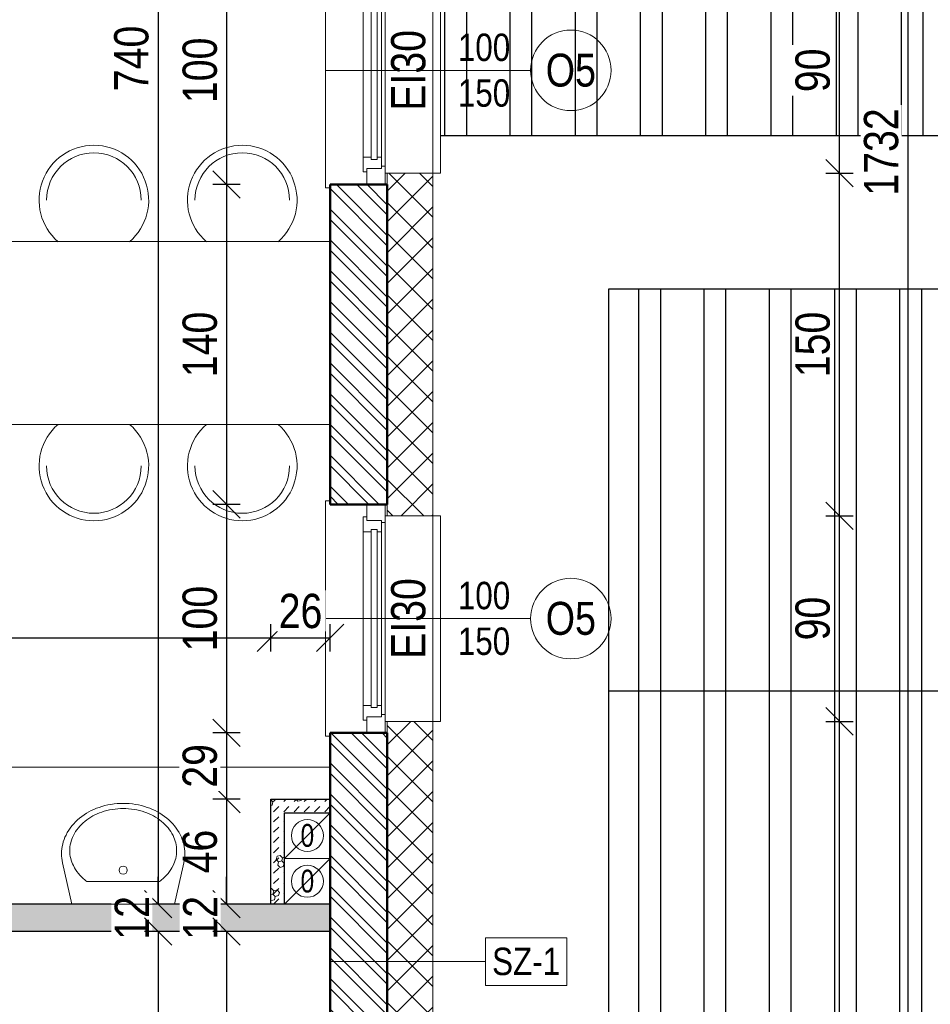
# Model space of a CAD drawing. Header units: millimetres. Extents: x 17147 to 52214, y -18116 to -4632.
# Tile 54 of 186: x 35267 to 35665, y -13070 to -12639. Entities that reach past the tile are written whole.
import ezdxf

# ---------------------------------------------------------------- set-up
doc = ezdxf.new("R2010")
doc.units = ezdxf.units.MM
doc.linetypes.add('ACAD_ISO05W100', pattern=[33, 24, -3, 0, -3, 0, -3])
doc.layers.get('Defpoints').update_dxf_attribs({"color": 6})
for name, color, linetype, lineweight in [('A-ARM', 225, 'Continuous', 0), ('A-ciekie', 161, 'Continuous', 9), ('A-kreskowanie', 253, 'Continuous', 0), ('A-OKN', 154, 'Continuous', 9), ('A-opis', 130, 'Continuous', 9), ('A-wymiar', 177, 'Continuous', 0), ('A_opis_warstw', 220, 'Continuous', 5), ('A_p_poż', 7, 'Continuous', 0), ('A_SCIANA_ISTN', 253, 'Continuous', 25), ('A_SCIANA_PROJ_KONSTRUKCJA', 3, 'Continuous', 50), ('A_SCINAN_PROJ_DZIALOWA', 5, 'Continuous', 30), ('elewacja C', 253, 'Continuous', 0)]:
    doc.layers.add(name, color=color, linetype=linetype, lineweight=lineweight)
for name, color, linetype, lineweight, true_color in [('A-izolacja', 7, 'Continuous', 9, 0x4775ff), ('A-MEB', 7, 'Continuous', 0, 0x849491), ('A-wyposaż_kuchni', 9, 'Continuous', 13, 0x808080)]:
    doc.layers.add(name, color=color, linetype=linetype, lineweight=lineweight, true_color=true_color)
doc.styles.add('BIKWYM', font='BIKROMSW.SHX', dxfattribs={"width": 0.8})
doc.styles.get("Standard").update_dxf_attribs({"font": 'ARIALN.TTF'})
doc.styles.add('wymiary', font='ARIALN.TTF')
doc.dimstyles.new('anka', dxfattribs={"dimtxt": 15, "dimasz": 12, "dimexe": 6, "dimexo": 0.0625, "dimgap": 4, "dimtad": 1, "dimdec": 0, "dimzin": 0, "dimdsep": 46, "dimtxsty": 'wymiary', "dimblk": 'OBLIQUE', "dimcen": 0.09, "dimclrt": 7, "dimadec": 0, "dimazin": 0, "dimtfac": 1, "dimtdec": 0, "dimtix": 1, "dimtofl": 0, "dimtmove": 0, "dimatfit": 3, "dimldrblk": 'OBLIQUE', "dimfxl": 6, "dimfxlon": 1, "dimtfill": 1, "dimtolj": 1, "dimtzin": 0, "dimarcsym": 0})
pattern_1 = [(315, (-56.926, -40.622), (6.735192, 6.735192), []), (315, (-56.926, -45.112), (6.735192, 6.735192), [])]
pattern_2 = [(315, (-55.926, -40.622), (6.735192, 6.735192), []), (45, (-55.926, -40.622), (-6.735192, 6.735192), [])]
pattern_3 = [(15, (-1.139, -4.25), (3.882286, 14.4888864), [1.46647, -13.53353]), (15, (0.657, -2.453), (3.882286, 14.4888864), [1.46647, -13.53353]), (15, (-1.796, -1.796), (3.882286, 14.4888864), [1.46647, -13.53353]), (15, (0, 0), (3.882286, 14.4888864), [1.46647, -13.53353]), (15, (-2.453, 0.657), (3.882286, 14.4888864), [1.46647, -13.53353]), (75, (-2.833, -0.759), (-10.6066007, 10.6066014), [1.46647, -13.53353]), (75, (-2.176, -3.213), (-10.6066007, 10.6066014), [1.46647, -13.53353]), (75, (-0.38, -1.417), (-10.6066007, 10.6066014), [1.46647, -13.53353]), (75, (0.278, -3.87), (-10.6066007, 10.6066014), [1.46647, -13.53353]), (75, (2.074, -2.074), (-10.6066007, 10.6066014), [1.46647, -13.53353]), (315, (-2.176, -3.213), (14.4888866, 3.882285), [1.46647, -13.53353]), (315, (-2.833, -0.759), (14.4888866, 3.882285), [1.46647, -13.53353]), (315, (-0.38, -1.417), (14.4888866, 3.882285), [1.46647, -13.53353]), (315, (1.417, 0.38), (14.4888866, 3.882285), [1.46647, -13.53353]), (315, (-1.037, 1.037), (14.4888866, 3.882285), [1.46647, -13.53353]), (45, (0, 0), (4e-16, 4.49012806), [3.175, -3.175])]

# ---------------------------------------------------------------- blocks, each defined once
blk = doc.blocks.new('*U44')
at = {"layer": 'A-ciekie'}
for p, q in [((18180.78, 17387.75), (18180.78, 17490.75)), ((18180.78, 17490.75), (18182.78, 17490.75)), ((18231.12, 17484.25), (18226.78, 17484.25)), ((18231.12, 17394.25), (18231.12, 17484.25)), ((18226.78, 17394.25), (18231.12, 17394.25)), ((18182.78, 17387.75), (18180.78, 17387.75))]:
    blk.add_line(p, q, dxfattribs=at)
at = {"layer": 'A-izolacja'}
for points in [[(18206.78, 17489.25), (18206.78, 17484.25), (18226.78, 17484.25)], [(18206.78, 17489.25), (18206.78, 17484.25), (18226.78, 17484.25)], [(18206.78, 17489.25), (18206.78, 17484.25), (18226.78, 17484.25)], [(18226.78, 17484.25), (18206.78, 17484.25), (18206.78, 17489.25)], [(18206.78, 17389.25), (18206.78, 17394.25), (18226.78, 17394.25)], [(18226.78, 17394.25), (18206.78, 17394.25), (18206.78, 17389.25)]]:
    blk.add_lwpolyline(points, dxfattribs=at)
at = {"layer": 'A-OKN', "color": 250}
for p, q in [((18198.78, 17482.75), (18198.78, 17489.25)), ((18198.78, 17489.25), (18206.78, 17489.25)), ((18206.78, 17489.25), (18206.78, 17481.25)), ((18197.28, 17477.25), (18197.28, 17483.75)), ((18197.28, 17483.75), (18198.78, 17483.75)), ((18198.78, 17483.75), (18198.78, 17482.25)), ((18198.78, 17482.25), (18205.28, 17482.25)), ((18205.28, 17482.25), (18205.28, 17477.25)), ((18206.78, 17481.25), (18205.28, 17481.25)), ((18197.28, 17394.75), (18197.28, 17401.25)), ((18205.28, 17401.25), (18205.28, 17396.25)), ((18205.28, 17396.25), (18205.28, 17397.25)), ((18205.28, 17397.25), (18206.78, 17397.25)), ((18206.78, 17397.25), (18206.78, 17389.25)), ((18198.78, 17394.75), (18197.28, 17394.75)), ((18205.28, 17396.25), (18198.78, 17396.25)), ((18198.78, 17396.25), (18198.78, 17394.75)), ((18198.78, 17389.25), (18198.78, 17395.75))]:
    blk.add_line(p, q, dxfattribs=at)
at = {"layer": 'A-OKN'}
for p, q in [((18206.78, 17481.25), (18206.78, 17397.25)), ((18200.78, 17477.25), (18197.28, 17477.25)), ((18197.28, 17401.25), (18197.28, 17477.25)), ((18200.78, 17478.25), (18200.78, 17477.25)), ((18200.78, 17478.25), (18203.28, 17478.25)), ((18203.28, 17478.25), (18200.78, 17478.25)), ((18200.78, 17478.25), (18200.78, 17477.25)), ((18200.78, 17400.25), (18200.78, 17477.25)), ((18203.28, 17477.25), (18203.28, 17478.25)), ((18203.28, 17477.25), (18203.28, 17478.25)), ((18203.28, 17477.25), (18203.28, 17400.25)), ((18205.28, 17477.25), (18203.28, 17477.25)), ((18205.28, 17401.75), (18205.28, 17477.25)), ((18205.28, 17477.25), (18205.28, 17401.25)), ((18197.28, 17401.25), (18200.78, 17401.25)), ((18200.78, 17401.25), (18200.78, 17400.25)), ((18203.28, 17401.25), (18205.28, 17401.25)), ((18203.28, 17400.25), (18203.28, 17401.25)), ((18203.28, 17400.25), (18200.78, 17400.25)), ((18200.78, 17400.25), (18203.28, 17400.25))]:
    blk.add_line(p, q, dxfattribs=at)
blk = doc.blocks.new('_OBLIQUE')
at = {"color": 0, "linetype": 'ByBlock'}
blk.add_line((-0.5, -0.5), (0.5, 0.5), dxfattribs=at)
blk = doc.blocks.new('*D236')
at = {"layer": 'A-wymiar', "color": 0, "lineweight": -2, "transparency": 16777216}
for p, q in [((35363.16, -12610.9), (35351.16, -12610.9)), ((35357.16, -12610.9), (35357.16, -12710.9)), ((35363.16, -12710.9), (35351.16, -12710.9))]:
    blk.add_line(p, q, dxfattribs=at)
at = {"layer": 'Defpoints', "color": 0, "transparency": 16777216}
for p in [(35402.54, -12610.9), (35357.16, -12710.9), (35402.54, -12710.9)]:
    blk.add_point(p, dxfattribs=at)
at = {"layer": 'A-wymiar', "color": 0, "lineweight": -2, "transparency": 16777216, "xscale": 12, "yscale": 12, "zscale": 12}
for p, rotation in [((35357.16, -12610.9), 90), ((35357.16, -12710.9), 270)]:
    blk.add_blockref('_OBLIQUE', p, dxfattribs=dict(at, rotation=rotation))
at = {"layer": 'A-wymiar', "color": 7, "lineweight": 9, "transparency": 16777216, "insert": (35345.5, -12660.9), "char_height": 15, "attachment_point": 5, "rotation": 90, "style": 'wymiary', "bg_fill": 3, "box_fill_scale": 1.1, "bg_fill_color": 256, "bg_fill_true_color": 13158600, "bg_fill_transparency": 0}
blk.add_mtext('\\A1;100', dxfattribs=at)
blk = doc.blocks.new('*D237')
at = {"layer": 'A-wymiar', "color": 0, "lineweight": -2, "transparency": 16777216}
for p, q in [((35363.16, -12710.9), (35351.16, -12710.9)), ((35357.16, -12710.9), (35357.16, -12850.9)), ((35363.16, -12850.9), (35351.16, -12850.9))]:
    blk.add_line(p, q, dxfattribs=at)
at = {"layer": 'Defpoints', "color": 0, "transparency": 16777216}
for p in [(35402.54, -12710.9), (35357.16, -12850.9), (35402.54, -12850.9)]:
    blk.add_point(p, dxfattribs=at)
at = {"layer": 'A-wymiar', "color": 0, "lineweight": -2, "transparency": 16777216, "xscale": 12, "yscale": 12, "zscale": 12}
for p, rotation in [((35357.16, -12710.9), 90), ((35357.16, -12850.9), 270)]:
    blk.add_blockref('_OBLIQUE', p, dxfattribs=dict(at, rotation=rotation))
at = {"layer": 'A-wymiar', "color": 7, "lineweight": 9, "transparency": 16777216, "insert": (35345.5, -12780.9), "char_height": 15, "attachment_point": 5, "rotation": 90, "style": 'wymiary', "bg_fill": 3, "box_fill_scale": 1.1, "bg_fill_color": 256, "bg_fill_true_color": 13158600, "bg_fill_transparency": 0}
blk.add_mtext('\\A1;140', dxfattribs=at)
blk = doc.blocks.new('*D238')
at = {"layer": 'A-wymiar', "color": 0, "lineweight": -2, "transparency": 16777216}
for p, q in [((35363.16, -12850.9), (35351.16, -12850.9)), ((35357.16, -12850.9), (35357.16, -12950.9)), ((35363.16, -12950.9), (35351.16, -12950.9))]:
    blk.add_line(p, q, dxfattribs=at)
at = {"layer": 'Defpoints', "color": 0, "transparency": 16777216}
for p in [(35402.54, -12850.9), (35357.16, -12950.9), (35402.54, -12950.9)]:
    blk.add_point(p, dxfattribs=at)
at = {"layer": 'A-wymiar', "color": 0, "lineweight": -2, "transparency": 16777216, "xscale": 12, "yscale": 12, "zscale": 12}
for p, rotation in [((35357.16, -12850.9), 90), ((35357.16, -12950.9), 270)]:
    blk.add_blockref('_OBLIQUE', p, dxfattribs=dict(at, rotation=rotation))
at = {"layer": 'A-wymiar', "color": 7, "lineweight": 9, "transparency": 16777216, "insert": (35345.5, -12900.9), "char_height": 15, "attachment_point": 5, "rotation": 90, "style": 'wymiary', "bg_fill": 3, "box_fill_scale": 1.1, "bg_fill_color": 256, "bg_fill_true_color": 13158600, "bg_fill_transparency": 0}
blk.add_mtext('\\A1;100', dxfattribs=at)
blk = doc.blocks.new('*D239')
at = {"layer": 'A-wymiar', "color": 0, "lineweight": -2, "transparency": 16777216}
for p, q in [((35363.16, -12979.9), (35351.16, -12979.9)), ((35357.16, -12979.9), (35357.16, -13025.9)), ((35363.16, -13025.9), (35351.16, -13025.9))]:
    blk.add_line(p, q, dxfattribs=at)
at = {"layer": 'Defpoints', "color": 0, "transparency": 16777216}
for p in [(35402.54, -12979.9), (35357.16, -13025.9), (35402.54, -13025.9)]:
    blk.add_point(p, dxfattribs=at)
at = {"layer": 'A-wymiar', "color": 0, "lineweight": -2, "transparency": 16777216, "xscale": 12, "yscale": 12, "zscale": 12}
for p, rotation in [((35357.16, -12979.9), 90), ((35357.16, -13025.9), 270)]:
    blk.add_blockref('_OBLIQUE', p, dxfattribs=dict(at, rotation=rotation))
at = {"layer": 'A-wymiar', "color": 7, "lineweight": 9, "transparency": 16777216, "insert": (35345.5, -13002.9), "char_height": 15, "attachment_point": 5, "rotation": 90, "style": 'wymiary', "bg_fill": 3, "box_fill_scale": 1.1, "bg_fill_color": 256, "bg_fill_true_color": 13158600, "bg_fill_transparency": 0}
blk.add_mtext('\\A1;46', dxfattribs=at)
blk = doc.blocks.new('*D240')
at = {"layer": 'A-wymiar', "color": 0, "lineweight": -2, "transparency": 16777216}
for p, q in [((35357.16, -13025.9), (35357.16, -13013.9)), ((35363.16, -13025.9), (35351.16, -13025.9)), ((35363.16, -13037.9), (35351.16, -13037.9)), ((35357.16, -13037.9), (35357.16, -13049.9))]:
    blk.add_line(p, q, dxfattribs=at)
at = {"layer": 'Defpoints', "color": 0, "transparency": 16777216}
for p in [(35402.54, -13025.9), (35357.16, -13037.9), (35402.54, -13037.9)]:
    blk.add_point(p, dxfattribs=at)
at = {"layer": 'A-wymiar', "color": 0, "lineweight": -2, "transparency": 16777216, "xscale": 12, "yscale": 12, "zscale": 12}
for p, rotation in [((35357.16, -13025.9), 270), ((35357.16, -13037.9), 90)]:
    blk.add_blockref('_OBLIQUE', p, dxfattribs=dict(at, rotation=rotation))
at = {"layer": 'A-wymiar', "color": 7, "lineweight": 9, "transparency": 16777216, "insert": (35345.63, -13031.9), "char_height": 15, "attachment_point": 5, "rotation": 90, "style": 'wymiary', "bg_fill": 3, "box_fill_scale": 1.1, "bg_fill_color": 256, "bg_fill_true_color": 13158600, "bg_fill_transparency": 0}
blk.add_mtext('\\A1;12', dxfattribs=at)
blk = doc.blocks.new('*D241')
at = {"layer": 'A-wymiar', "color": 0, "lineweight": -2, "transparency": 16777216}
for p, q in [((35363.16, -13037.9), (35351.16, -13037.9)), ((35357.16, -13037.9), (35357.16, -13256.48)), ((35363.16, -13256.48), (35351.16, -13256.48))]:
    blk.add_line(p, q, dxfattribs=at)
at = {"layer": 'Defpoints', "color": 0, "transparency": 16777216}
for p in [(35402.54, -13037.9), (35357.16, -13256.48), (35402.54, -13256.48)]:
    blk.add_point(p, dxfattribs=at)
at = {"layer": 'A-wymiar', "color": 0, "lineweight": -2, "transparency": 16777216, "xscale": 12, "yscale": 12, "zscale": 12}
for p, rotation in [((35357.16, -13037.9), 90), ((35357.16, -13256.48), 270)]:
    blk.add_blockref('_OBLIQUE', p, dxfattribs=dict(at, rotation=rotation))
at = {"layer": 'A-wymiar', "color": 7, "lineweight": 9, "transparency": 16777216, "insert": (35345.5, -13147.19), "char_height": 15, "attachment_point": 5, "rotation": 90, "style": 'wymiary', "bg_fill": 3, "box_fill_scale": 1.1, "bg_fill_color": 256, "bg_fill_true_color": 13158600, "bg_fill_transparency": 0}
blk.add_mtext('\\A1;219', dxfattribs=at)
blk = doc.blocks.new('*D108')
at = {"layer": 'A-wymiar', "color": 0, "lineweight": -2, "transparency": 16777216}
for p, q in [((35333.16, -12285.48), (35321.16, -12285.48)), ((35327.16, -12285.48), (35327.16, -13025.9)), ((35333.16, -13025.9), (35321.16, -13025.9))]:
    blk.add_line(p, q, dxfattribs=at)
at = {"layer": 'Defpoints', "color": 0, "transparency": 16777216}
for p in [(35402.54, -12285.48), (35327.16, -13025.9), (35402.54, -13025.9)]:
    blk.add_point(p, dxfattribs=at)
at = {"layer": 'A-wymiar', "color": 0, "lineweight": -2, "transparency": 16777216, "xscale": 12, "yscale": 12, "zscale": 12}
for p, rotation in [((35327.16, -12285.48), 90), ((35327.16, -13025.9), 270)]:
    blk.add_blockref('_OBLIQUE', p, dxfattribs=dict(at, rotation=rotation))
at = {"layer": 'A-wymiar', "color": 7, "lineweight": 9, "transparency": 16777216, "insert": (35315.5, -12655.69), "char_height": 15, "attachment_point": 5, "rotation": 90, "style": 'wymiary', "bg_fill": 3, "box_fill_scale": 1.1, "bg_fill_color": 256, "bg_fill_true_color": 13158600, "bg_fill_transparency": 0}
blk.add_mtext('\\A1;740', dxfattribs=at)
blk = doc.blocks.new('*D109')
at = {"layer": 'A-wymiar', "color": 0, "lineweight": -2, "transparency": 16777216}
for p, q in [((35327.16, -13025.9), (35327.16, -13013.9)), ((35333.16, -13025.9), (35321.16, -13025.9)), ((35333.16, -13037.9), (35321.16, -13037.9)), ((35327.16, -13037.9), (35327.16, -13049.9))]:
    blk.add_line(p, q, dxfattribs=at)
at = {"layer": 'Defpoints', "color": 0, "transparency": 16777216}
for p in [(35402.54, -13025.9), (35327.16, -13037.9), (35402.54, -13037.9)]:
    blk.add_point(p, dxfattribs=at)
at = {"layer": 'A-wymiar', "color": 0, "lineweight": -2, "transparency": 16777216, "xscale": 12, "yscale": 12, "zscale": 12}
for p, rotation in [((35327.16, -13025.9), 270), ((35327.16, -13037.9), 90)]:
    blk.add_blockref('_OBLIQUE', p, dxfattribs=dict(at, rotation=rotation))
at = {"layer": 'A-wymiar', "color": 7, "lineweight": 9, "transparency": 16777216, "insert": (35315.63, -13031.9), "char_height": 15, "attachment_point": 5, "rotation": 90, "style": 'wymiary', "bg_fill": 3, "box_fill_scale": 1.1, "bg_fill_color": 256, "bg_fill_true_color": 13158600, "bg_fill_transparency": 0}
blk.add_mtext('\\A1;12', dxfattribs=at)
blk = doc.blocks.new('*D110')
at = {"layer": 'A-wymiar', "color": 0, "lineweight": -2, "transparency": 16777216}
for p, q in [((35333.16, -13037.9), (35321.16, -13037.9)), ((35327.16, -13037.9), (35327.16, -13256.48)), ((35333.16, -13256.48), (35321.16, -13256.48))]:
    blk.add_line(p, q, dxfattribs=at)
at = {"layer": 'Defpoints', "color": 0, "transparency": 16777216}
for p in [(35402.54, -13037.9), (35327.16, -13256.48), (35402.54, -13256.48)]:
    blk.add_point(p, dxfattribs=at)
at = {"layer": 'A-wymiar', "color": 0, "lineweight": -2, "transparency": 16777216, "xscale": 12, "yscale": 12, "zscale": 12}
for p, rotation in [((35327.16, -13037.9), 90), ((35327.16, -13256.48), 270)]:
    blk.add_blockref('_OBLIQUE', p, dxfattribs=dict(at, rotation=rotation))
at = {"layer": 'A-wymiar', "color": 7, "lineweight": 9, "transparency": 16777216, "insert": (35315.5, -13147.19), "char_height": 15, "attachment_point": 5, "rotation": 90, "style": 'wymiary', "bg_fill": 3, "box_fill_scale": 1.1, "bg_fill_color": 256, "bg_fill_true_color": 13158600, "bg_fill_transparency": 0}
blk.add_mtext('\\A1;219', dxfattribs=at)
blk = doc.blocks.new('DYBY2002-B03x0208')
at = {"layer": 'A-ARM'}
for p, q in [((-25, 0), (-29.51, 20.09)), ((25, 0), (29.51, 20.09)), ((-17.69, 11), (17.69, 11)), ((-25, 0), (25, 0))]:
    blk.add_line(p, q, dxfattribs=at)
for points in [[(29.51, 20.09, 0.055281), (30, 24.5, 0.117889), (27.82, 33.61, 0.104524), (21.21, 41.82, 0.089899), (11.74, 47.07, 0.081729), (0, 49, 0.081729), (-11.74, 47.07, 0.089899), (-21.21, 41.82, 0.104524), (-27.82, 33.61, 0.117889), (-30, 24.5, 0.117889)], [(17.69, 11, 0.011961), (18.68, 11.77, 0.104524), (24.25, 18.7, 0.117889), (26, 26, 0.117889), (24.25, 33.3, 0.104524), (18.68, 40.23, 0.089899), (10.46, 44.78, 0.081729), (0, 46.5, 0.081729), (-10.46, 44.78, 0.089899), (-18.68, 40.23, 0.104524), (-24.25, 33.3, 0.117889), (-26, 26, 0.117889)], [(-30, 24.5, 0.055281), (-29.51, 20.09, 0.104524)], [(-26, 26, 0.117889), (-24.25, 18.7, 0.104524), (-18.68, 11.77, 0.011961), (-17.69, 11, 0.081729)]]:
    blk.add_lwpolyline(points, format="xyb", dxfattribs=at)
blk.add_circle((0, 16.5), 2, dxfattribs=at)
blk = doc.blocks.new('*D431')
at = {"layer": 'A-wymiar', "color": 0, "lineweight": -2, "transparency": 16777216}
for p, q in [((35619.59, -12945.9), (35631.59, -12945.9)), ((35625.59, -13562.48), (35625.59, -12945.9)), ((35619.59, -13562.48), (35631.59, -13562.48))]:
    blk.add_line(p, q, dxfattribs=at)
at = {"layer": 'Defpoints', "color": 0, "transparency": 16777216}
for p in [(35427.54, -12945.9), (35625.59, -12945.9), (35427.54, -13562.48)]:
    blk.add_point(p, dxfattribs=at)
at = {"layer": 'A-wymiar', "color": 0, "lineweight": -2, "transparency": 16777216, "xscale": 12, "yscale": 12, "zscale": 12}
for p, rotation in [((35625.59, -12945.9), 90), ((35625.59, -13562.48), 270)]:
    blk.add_blockref('_OBLIQUE', p, dxfattribs=dict(at, rotation=rotation))
at = {"layer": 'A-wymiar', "color": 7, "transparency": 16777216, "insert": (35613.93, -13254.19), "char_height": 15, "attachment_point": 5, "rotation": 90, "style": 'wymiary', "bg_fill": 3, "box_fill_scale": 1.1, "bg_fill_color": 256, "bg_fill_true_color": 13158600, "bg_fill_transparency": 0}
blk.add_mtext('\\A1;617', dxfattribs=at)
blk = doc.blocks.new('*D432')
at = {"layer": 'A-wymiar', "color": 0, "lineweight": -2, "transparency": 16777216}
for p, q in [((35619.59, -12855.9), (35631.59, -12855.9)), ((35625.59, -12945.9), (35625.59, -12855.9)), ((35619.59, -12945.9), (35631.59, -12945.9))]:
    blk.add_line(p, q, dxfattribs=at)
at = {"layer": 'Defpoints', "color": 0, "transparency": 16777216}
for p in [(35446.54, -12855.9), (35625.59, -12855.9), (35427.54, -12945.9)]:
    blk.add_point(p, dxfattribs=at)
at = {"layer": 'A-wymiar', "color": 0, "lineweight": -2, "transparency": 16777216, "xscale": 12, "yscale": 12, "zscale": 12}
for p, rotation in [((35625.59, -12855.9), 90), ((35625.59, -12945.9), 270)]:
    blk.add_blockref('_OBLIQUE', p, dxfattribs=dict(at, rotation=rotation))
at = {"layer": 'A-wymiar', "color": 7, "transparency": 16777216, "insert": (35613.93, -12900.9), "char_height": 15, "attachment_point": 5, "rotation": 90, "style": 'wymiary', "bg_fill": 3, "box_fill_scale": 1.1, "bg_fill_color": 256, "bg_fill_true_color": 13158600, "bg_fill_transparency": 0}
blk.add_mtext('\\A1;90', dxfattribs=at)
blk = doc.blocks.new('*D433')
at = {"layer": 'A-wymiar', "color": 0, "lineweight": -2, "transparency": 16777216}
for p, q in [((35619.59, -12705.9), (35631.59, -12705.9)), ((35625.59, -12855.9), (35625.59, -12705.9)), ((35619.59, -12855.9), (35631.59, -12855.9))]:
    blk.add_line(p, q, dxfattribs=at)
at = {"layer": 'Defpoints', "color": 0, "transparency": 16777216}
for p in [(35447.54, -12705.9), (35625.59, -12705.9), (35446.54, -12855.9)]:
    blk.add_point(p, dxfattribs=at)
at = {"layer": 'A-wymiar', "color": 0, "lineweight": -2, "transparency": 16777216, "xscale": 12, "yscale": 12, "zscale": 12}
for p, rotation in [((35625.59, -12705.9), 90), ((35625.59, -12855.9), 270)]:
    blk.add_blockref('_OBLIQUE', p, dxfattribs=dict(at, rotation=rotation))
at = {"layer": 'A-wymiar', "color": 7, "transparency": 16777216, "insert": (35613.93, -12780.9), "char_height": 15, "attachment_point": 5, "rotation": 90, "style": 'wymiary', "bg_fill": 3, "box_fill_scale": 1.1, "bg_fill_color": 256, "bg_fill_true_color": 13158600, "bg_fill_transparency": 0}
blk.add_mtext('\\A1;150', dxfattribs=at)
blk = doc.blocks.new('*D434')
at = {"layer": 'A-wymiar', "color": 0, "lineweight": -2, "transparency": 16777216}
for p, q in [((35619.59, -12615.9), (35631.59, -12615.9)), ((35625.59, -12705.9), (35625.59, -12615.9)), ((35619.59, -12705.9), (35631.59, -12705.9))]:
    blk.add_line(p, q, dxfattribs=at)
at = {"layer": 'Defpoints', "color": 0, "transparency": 16777216}
for p in [(35447.54, -12615.9), (35625.59, -12615.9), (35447.54, -12705.9)]:
    blk.add_point(p, dxfattribs=at)
at = {"layer": 'A-wymiar', "color": 0, "lineweight": -2, "transparency": 16777216, "xscale": 12, "yscale": 12, "zscale": 12}
for p, rotation in [((35625.59, -12615.9), 90), ((35625.59, -12705.9), 270)]:
    blk.add_blockref('_OBLIQUE', p, dxfattribs=dict(at, rotation=rotation))
at = {"layer": 'A-wymiar', "color": 7, "transparency": 16777216, "insert": (35613.93, -12660.9), "char_height": 15, "attachment_point": 5, "rotation": 90, "style": 'wymiary', "bg_fill": 3, "box_fill_scale": 1.1, "bg_fill_color": 256, "bg_fill_true_color": 13158600, "bg_fill_transparency": 0}
blk.add_mtext('\\A1;90', dxfattribs=at)
blk = doc.blocks.new('*D166')
at = {"layer": 'A-wymiar', "color": 0, "lineweight": -2, "transparency": 16777216}
for p, q in [((35649.59, -11830.8), (35661.59, -11830.8)), ((35655.59, -11830.8), (35655.59, -13562.48)), ((35649.59, -13562.48), (35661.59, -13562.48))]:
    blk.add_line(p, q, dxfattribs=at)
at = {"layer": 'Defpoints', "color": 0, "transparency": 16777216}
for p in [(35447.54, -11830.8), (35427.54, -13562.48), (35655.59, -13562.48)]:
    blk.add_point(p, dxfattribs=at)
at = {"layer": 'A-wymiar', "color": 0, "lineweight": -2, "transparency": 16777216, "xscale": 12, "yscale": 12, "zscale": 12}
for p, rotation in [((35655.59, -11830.8), 90), ((35655.59, -13562.48), 270)]:
    blk.add_blockref('_OBLIQUE', p, dxfattribs=dict(at, rotation=rotation))
at = {"layer": 'A-wymiar', "color": 7, "transparency": 16777216, "insert": (35643.93, -12696.64), "char_height": 15, "attachment_point": 5, "rotation": 90, "style": 'wymiary', "bg_fill": 3, "box_fill_scale": 1.1, "bg_fill_color": 256, "bg_fill_true_color": 13158600, "bg_fill_transparency": 0}
blk.add_mtext('\\A1;1732', dxfattribs=at)
blk = doc.blocks.new('kom_went_20x20')
at = {"layer": 'A-ciekie'}
for points in [[(-9.71, 10.29), (-9.71, -9.71), (10.29, -9.71), (10.29, 10.29), (-9.71, 10.29)], [(10.29, 10.29), (-9.71, -9.71)]]:
    blk.add_lwpolyline(points, dxfattribs=at)
blk.add_circle((0.29, 0.29), 7, dxfattribs=at)
blk = doc.blocks.new('*D662')
at = {"layer": 'A-wymiar', "color": 0, "lineweight": -2, "transparency": 16777216}
for p, q in [((35363.16, -12950.9), (35351.16, -12950.9)), ((35357.16, -12950.9), (35357.16, -12979.9)), ((35363.16, -12979.9), (35351.16, -12979.9))]:
    blk.add_line(p, q, dxfattribs=at)
at = {"layer": 'Defpoints', "color": 0, "transparency": 16777216}
for p in [(35402.54, -12950.9), (35357.16, -12979.9), (35402.54, -12979.9)]:
    blk.add_point(p, dxfattribs=at)
at = {"layer": 'A-wymiar', "color": 0, "lineweight": -2, "transparency": 16777216, "xscale": 12, "yscale": 12, "zscale": 12}
for p, rotation in [((35357.16, -12950.9), 90), ((35357.16, -12979.9), 270)]:
    blk.add_blockref('_OBLIQUE', p, dxfattribs=dict(at, rotation=rotation))
at = {"layer": 'A-wymiar', "color": 7, "transparency": 16777216, "insert": (35345.5, -12965.4), "char_height": 15, "attachment_point": 5, "rotation": 90, "style": 'wymiary', "bg_fill": 3, "box_fill_scale": 1.1, "bg_fill_color": 256, "bg_fill_true_color": 13158600, "bg_fill_transparency": 0}
blk.add_mtext('\\A1;29', dxfattribs=at)
blk = doc.blocks.new('*D664')
at = {"layer": 'A-wymiar', "color": 0, "lineweight": -2, "transparency": 16777216}
for p, q in [((34991.04, -12915.32), (34991.04, -12903.32)), ((35376.54, -12915.32), (35376.54, -12903.32)), ((34991.04, -12909.32), (35376.54, -12909.32))]:
    blk.add_line(p, q, dxfattribs=at)
at = {"layer": 'Defpoints', "color": 0, "transparency": 16777216}
for p in [(35376.54, -12909.32), (34991.04, -12959.9), (35376.54, -12979.9)]:
    blk.add_point(p, dxfattribs=at)
at = {"layer": 'A-wymiar', "color": 0, "lineweight": -2, "transparency": 16777216, "xscale": 12, "yscale": 12, "zscale": 12, "rotation": 180}
blk.add_blockref('_OBLIQUE', (34991.04, -12909.32), dxfattribs=at)
at = {"layer": 'A-wymiar', "color": 0, "lineweight": -2, "transparency": 16777216, "xscale": 12, "yscale": 12, "zscale": 12}
blk.add_blockref('_OBLIQUE', (35376.54, -12909.32), dxfattribs=at)
at = {"layer": 'A-wymiar', "color": 7, "transparency": 16777216, "insert": (35183.79, -12897.66), "char_height": 15, "attachment_point": 5, "style": 'wymiary', "bg_fill": 3, "box_fill_scale": 1.1, "bg_fill_color": 256, "bg_fill_true_color": 13158600, "bg_fill_transparency": 0}
blk.add_mtext('\\A1;386', dxfattribs=at)
blk = doc.blocks.new('*D665')
at = {"layer": 'A-wymiar', "color": 0, "lineweight": -2, "transparency": 16777216}
for p, q in [((35376.54, -12915.32), (35376.54, -12903.32)), ((35402.54, -12915.32), (35402.54, -12903.32)), ((35376.54, -12909.32), (35402.54, -12909.32))]:
    blk.add_line(p, q, dxfattribs=at)
at = {"layer": 'Defpoints', "color": 0, "transparency": 16777216}
for p in [(35402.54, -12909.32), (35376.54, -12979.9), (35402.54, -12979.9)]:
    blk.add_point(p, dxfattribs=at)
at = {"layer": 'A-wymiar', "color": 0, "lineweight": -2, "transparency": 16777216, "xscale": 12, "yscale": 12, "zscale": 12, "rotation": 180}
blk.add_blockref('_OBLIQUE', (35376.54, -12909.32), dxfattribs=at)
at = {"layer": 'A-wymiar', "color": 0, "lineweight": -2, "transparency": 16777216, "xscale": 12, "yscale": 12, "zscale": 12}
blk.add_blockref('_OBLIQUE', (35402.54, -12909.32), dxfattribs=at)
at = {"layer": 'A-wymiar', "color": 7, "transparency": 16777216, "insert": (35389.54, -12897.66), "char_height": 15, "attachment_point": 5, "style": 'wymiary', "bg_fill": 3, "box_fill_scale": 1.1, "bg_fill_color": 256, "bg_fill_true_color": 13158600, "bg_fill_transparency": 0}
blk.add_mtext('\\A1;26', dxfattribs=at)

msp = doc.modelspace()

# ---------------------------------------------------------------- hatches: boundary and pattern name
at = {"layer": 'A-izolacja'}
h = msp.add_hatch(dxfattribs=at)
h.set_pattern_fill('ANSI37', color=256, scale=3, angle=-90)
h.set_pattern_definition(pattern_2)
h.paths.add_polyline_path([(35447.54, -12705.9), (35427.54, -12705.9), (35427.54, -12735.9), (35427.54, -12850.9), (35427.54, -12855.9), (35447.54, -12855.9)])
h = msp.add_hatch(dxfattribs=at)
h.set_pattern_fill('ANSI37', color=256, scale=3, angle=-90)
h.set_pattern_definition(pattern_2)
h.paths.add_polyline_path([(35427.54, -13283.48), (35447.54, -13283.48), (35447.54, -12945.9), (35427.54, -12945.9)])
h.paths.add_polyline_path([(35447.54, -13373.48), (35427.54, -13373.48), (35427.54, -13564.48), (35447.54, -13564.48)])
at = {"layer": 'A_SCIANA_ISTN', "transparency": 33554610}
h = msp.add_hatch(dxfattribs=at)
h.set_pattern_fill('ANSI32', color=256, scale=3, angle=225)
h.set_pattern_definition([(270, (29718.72, 24302.287), (28.575, -1e-14), []), (270, (29709.194, 24292.762), (28.575, -1e-14), [])])
h.paths.add_polyline_path([(36067.54, -12689.48), (36067.54, -12417.98), (35446.54, -12417.98), (35446.54, -12689.48)])
at = {"layer": 'A_SCIANA_PROJ_KONSTRUKCJA', "lineweight": 5, "true_color": 0xeb7500}
h = msp.add_hatch(dxfattribs=at)
h.set_pattern_fill('ANSI32', color=30, angle=-90)
h.set_pattern_definition(pattern_1)
h.paths.add_polyline_path([(35427.54, -12710.9), (35402.54, -12710.9), (35402.54, -12850.9), (35427.54, -12850.9)])
at = {"layer": 'A_SCINAN_PROJ_DZIALOWA', "lineweight": 9, "true_color": 0x27773c, "transparency": 33554610}
h = msp.add_hatch(dxfattribs=at)
h.set_pattern_fill('GAZOBETON S100 ISO 1J', color=97, pattern_type=2)
h.set_pattern_definition(pattern_3)
h.paths.add_polyline_path([(35402.54, -12979.9), (35376.54, -12979.9), (35376.54, -13025.9), (35382.54, -13025.9), (35382.54, -12985.9), (35402.54, -12985.9)])
h = msp.add_hatch(dxfattribs=at)
h.set_pattern_fill('GAZOBETON S100 ISO 1J', color=97, pattern_type=2)
h.set_pattern_definition(pattern_3)
h.paths.add_polyline_path([(35402.54, -13025.9), (34945.04, -13025.9), (34945.04, -13037.9), (35402.54, -13037.9)])

# ---------------------------------------------------------------- linework, layer by layer
at = {"layer": 'A-izolacja'}
for points in [[(35427.54, -12710.9), (35427.54, -12705.9), (35447.54, -12705.9)], [(35447.54, -12705.9), (35447.54, -12855.9)], [(35427.54, -12850.9), (35427.54, -12855.9), (35447.54, -12855.9)], [(35427.54, -12950.9), (35427.54, -12945.9), (35447.54, -12945.9)], [(35447.54, -12945.9), (35447.54, -13283.48)]]:
    msp.add_lwpolyline(points, dxfattribs=at)
at = {"layer": 'A-MEB'}
for centre, radius, start, end in [((35299.02, -12717.71), 24.01, 310.7329, 229.2671), ((35364.02, -12717.71), 24.01, 310.7329, 229.2671), ((35299.02, -12717.71), 20.71, 0, 180), ((35364.02, -12717.71), 20.71, 0, 180), ((35299.02, -12834.09), 24.01, 130.7329, 49.2671), ((35364.02, -12834.09), 24.01, 130.7329, 49.2671), ((35299.02, -12834.09), 20.71, 180, 0), ((35364.02, -12834.09), 20.71, 180, 0)]:
    msp.add_arc(centre, radius, start, end, dxfattribs=at)
at = {"layer": 'A-opis', "lineweight": 9}
for centre in [(35507.94, -12660.9), (35507.94, -12900.9)]:
    msp.add_circle(centre, 17.64, dxfattribs=at)
at = {"layer": 'A-wyposaż_kuchni'}
msp.add_lwpolyline([(35065.5, -12815.9), (35065.5, -12735.9), (35402.54, -12735.9), (35402.54, -12815.9), (35065.5, -12815.9)], dxfattribs=at)
at = {"layer": 'A_SCIANA_ISTN'}
msp.add_lwpolyline([(35450.89, -12689.48), (36067.54, -12689.48), (36067.54, -12146.48), (35447.54, -12146.48), (35447.54, -12251.48)], dxfattribs=at)
at = {"layer": 'A_SCIANA_PROJ_KONSTRUKCJA'}
for points in [[(35402.54, -12710.9), (35402.54, -12850.9)], [(35402.54, -12710.9), (35427.54, -12710.9)], [(35427.54, -12710.9), (35427.54, -12850.9)], [(35402.54, -12850.9), (35427.54, -12850.9)], [(35402.54, -12950.9), (35402.54, -13278.48)], [(35402.54, -12950.9), (35427.54, -12950.9)], [(35427.54, -12950.9), (35427.54, -13278.48)]]:
    msp.add_lwpolyline(points, dxfattribs=at)
at = {"layer": 'A_SCINAN_PROJ_DZIALOWA'}
for points in [[(35402.54, -13025.9), (35402.54, -13025.9), (34945.04, -13025.9)], [(35402.54, -13037.9), (34945.04, -13037.9)]]:
    msp.add_lwpolyline(points, dxfattribs=at)

# ---------------------------------------------------------------- block references
at = {"layer": 'elewacja C', "xscale": -1, "rotation": 180}
for p in [(17219.76, 4778.35), (17219.76, 4538.35)]:
    msp.add_blockref('*U44', p, dxfattribs=at)

# ---------------------------------------------------------------- texts
at = {"layer": 'A-opis', "color": 156, "true_color": 0x0f468a, "insert": (34583.15, -12622.37), "char_height": 15, "attachment_point": 1, "style": 'wymiary'}
msp.add_mtext_dynamic_manual_height_columns('\\pi28.103;{\\LSZATNIA\\P\\pi43.968;25os.\\P\\pi30.59;}59,93 m²', width=128.0244, gutter_width=12.5, heights=[0], dxfattribs=at)
at = {"layer": 'A-opis', "lineweight": 9, "attachment_point": 5}
for s, width, insert, char_height in [('100\\P150', 8.1842, (35469.92, -12660.9), 12), ('O5', 15.5896, (35507.94, -12660.9), 14.4), ('100\\P150', 8.1842, (35469.92, -12900.9), 12), ('O5', 15.5896, (35507.94, -12900.9), 14.4)]:
    msp.add_mtext_dynamic_manual_height_columns(s, width=width, gutter_width=12.5, heights=[0], dxfattribs=dict(at, insert=insert, char_height=char_height))

# ---------------------------------------------------------------- next in the draw order: dimensions: what is measured, and where the dimension line sits
at = {"layer": 'A-wymiar', "lineweight": 9}
for base, p1, p2, picture, middle in [((35357.16, -12710.9), (35402.54, -12610.9), (35402.54, -12710.9), '*D236', (35345.5, -12660.9)), ((35357.16, -13025.9), (35402.54, -12979.9), (35402.54, -13025.9), '*D239', (35345.5, -13002.9))]:
    dim = msp.add_linear_dim(base=base, p1=p1, p2=p2, angle=90, dimstyle='anka', override={"dimtmove": 1}, dxfattribs=at)
    dim.commit()
    dim.dimension.update_dxf_attribs({"geometry": picture, "text_midpoint": middle})

# ---------------------------------------------------------------- next in the draw order: dimensions: what is measured, and where the dimension line sits
for base, p1, p2, picture, middle in [((35357.16, -12850.9), (35402.54, -12710.9), (35402.54, -12850.9), '*D237', (35345.5, -12780.9)), ((35357.16, -13037.9), (35402.54, -13025.9), (35402.54, -13037.9), '*D240', (35345.63, -13031.9))]:
    dim = msp.add_linear_dim(base=base, p1=p1, p2=p2, angle=90, dimstyle='anka', override={"dimtmove": 1}, dxfattribs=at)
    dim.commit()
    dim.dimension.update_dxf_attribs({"geometry": picture, "text_midpoint": middle})

# ---------------------------------------------------------------- next in the draw order: dimensions: what is measured, and where the dimension line sits
for base, p1, p2, picture, middle in [((35357.16, -12950.9), (35402.54, -12850.9), (35402.54, -12950.9), '*D238', (35345.5, -12900.9)), ((35357.16, -13256.48), (35402.54, -13037.9), (35402.54, -13256.48), '*D241', (35345.5, -13147.19))]:
    dim = msp.add_linear_dim(base=base, p1=p1, p2=p2, angle=90, dimstyle='anka', override={"dimtmove": 1}, dxfattribs=at)
    dim.commit()
    dim.dimension.update_dxf_attribs({"geometry": picture, "text_midpoint": middle})

# ---------------------------------------------------------------- next in the draw order: dimensions: what is measured, and where the dimension line sits
dim = msp.add_linear_dim(base=(35327.16, -13025.9), p1=(35402.54, -12285.48), p2=(35402.54, -13025.9), angle=90, dimstyle='anka', override={"dimtmove": 1}, dxfattribs=at)
dim.commit()
dim.dimension.update_dxf_attribs({"geometry": '*D108', "text_midpoint": (35315.5, -12655.69)})

# ---------------------------------------------------------------- next in the draw order: linework, layer by layer
at = {"layer": 'A-opis', "lineweight": 9}
for points in [[(35400.54, -12660.9), (35490.3, -12660.9)], [(35400.54, -12900.9), (35490.3, -12900.9)]]:
    msp.add_lwpolyline(points, dxfattribs=at)

# ---------------------------------------------------------------- next in the draw order: block references
at = {"layer": 'A-wymiar'}
msp.add_blockref('kom_went_20x20', (35392.25, -12996.19), dxfattribs=at)

# ---------------------------------------------------------------- next in the draw order: texts
at = {"layer": 'A-opis', "lineweight": 9, "insert": (35392.54, -12995.9), "char_height": 10, "attachment_point": 5, "style": 'BIKWYM'}
msp.add_mtext_dynamic_manual_height_columns('0', width=12.7111, gutter_width=12.5, heights=[0], dxfattribs=at)

# ---------------------------------------------------------------- next in the draw order: dimensions: what is measured, and where the dimension line sits
at = {"layer": 'A-wymiar', "lineweight": 9}
dim = msp.add_linear_dim(base=(35327.16, -13037.9), p1=(35402.54, -13025.9), p2=(35402.54, -13037.9), angle=90, dimstyle='anka', override={"dimtmove": 1}, dxfattribs=at)
dim.commit()
dim.dimension.update_dxf_attribs({"geometry": '*D109', "text_midpoint": (35315.63, -13031.9)})

# ---------------------------------------------------------------- next in the draw order: linework, layer by layer
at = {"layer": 'A-kreskowanie', "lineweight": 9}
msp.add_lwpolyline([(34945.04, -13025.9), (34945.04, -12965.9), (35402.54, -12965.9)], dxfattribs=at)
at = {"layer": 'A_SCINAN_PROJ_DZIALOWA'}
for points in [[(35376.54, -13025.9), (35376.54, -12979.9), (35402.54, -12979.9)], [(35382.54, -13025.9), (35382.54, -12985.9), (35402.54, -12985.9)]]:
    msp.add_lwpolyline(points, dxfattribs=at)

# ---------------------------------------------------------------- next in the draw order: block references
at = {"layer": 'A-ARM', "xscale": 0.9, "yscale": 0.9, "zscale": 0.9, "rotation": 1.47437091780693e-07}
msp.add_blockref('DYBY2002-B03x0208', (35311.86, -13025.9), dxfattribs=at)
at = {"layer": 'A_SCINAN_PROJ_DZIALOWA'}
msp.add_blockref('kom_went_20x20', (35392.25, -13016.19), dxfattribs=at)

# ---------------------------------------------------------------- next in the draw order: texts
at = {"layer": 'A-opis', "lineweight": 9, "insert": (35392.54, -13015.9), "char_height": 10, "attachment_point": 5, "style": 'BIKWYM'}
msp.add_mtext_dynamic_manual_height_columns('0', width=12.7111, gutter_width=12.5, heights=[0], dxfattribs=at)

# ---------------------------------------------------------------- next in the draw order: dimensions: what is measured, and where the dimension line sits
at = {"layer": 'A-wymiar', "lineweight": 9}
dim = msp.add_linear_dim(base=(35327.16, -13256.48), p1=(35402.54, -13037.9), p2=(35402.54, -13256.48), angle=90, dimstyle='anka', override={"dimtmove": 1}, dxfattribs=at)
dim.commit()
dim.dimension.update_dxf_attribs({"geometry": '*D110', "text_midpoint": (35315.5, -13147.19)})

# ---------------------------------------------------------------- next in the draw order: hatches: boundary and pattern name
at = {"layer": 'A-kreskowanie', "lineweight": 5, "true_color": 0xeb7500}
h = msp.add_hatch(dxfattribs=at)
h.set_pattern_fill('ANSI32', color=30, angle=-90)
h.set_pattern_definition(pattern_1)
h.paths.add_polyline_path([(35402.54, -13278.48), (35427.54, -13278.48), (35427.54, -12950.9), (35402.54, -12950.9)])
h.paths.add_polyline_path([(35427.54, -13378.48), (35402.54, -13378.48), (35402.54, -13538.48), (34945.04, -13538.48), (34945.04, -13373.48), (34921.04, -13373.48), (34921.04, -13538.48), (34347.54, -13538.48), (34347.54, -13040.69), (34323.54, -13040.69), (34323.54, -13562.48), (35427.54, -13562.48)])

# ---------------------------------------------------------------- next in the draw order: dimensions: what is measured, and where the dimension line sits
at = {"layer": 'A-wymiar'}
for base, p1, p2, picture, middle in [((35625.59, -12945.9), (35427.54, -13562.48), (35427.54, -12945.9), '*D431', (35613.93, -13254.19)), ((35357.16, -12979.9), (35402.54, -12950.9), (35402.54, -12979.9), '*D662', (35345.5, -12965.4))]:
    dim = msp.add_linear_dim(base=base, p1=p1, p2=p2, angle=90, dimstyle='anka', dxfattribs=at)
    dim.commit()
    dim.dimension.update_dxf_attribs({"geometry": picture, "text_midpoint": middle})

# ---------------------------------------------------------------- next in the draw order: dimensions: what is measured, and where the dimension line sits
dim = msp.add_linear_dim(base=(35625.59, -12855.9), p1=(35427.54, -12945.9), p2=(35446.54, -12855.9), angle=90, dimstyle='anka', override={"dimtmove": 1}, dxfattribs=at)
dim.commit()
dim.dimension.update_dxf_attribs({"geometry": '*D432', "text_midpoint": (35613.93, -12900.9)})
dim = msp.add_linear_dim(base=(35376.54272976, -12909.31715797), p1=(34991.04272976, -12959.8988312), p2=(35376.54272976, -12979.8988312), dimstyle='anka', override={"dimtmove": 1}, dxfattribs=at)
dim.commit()
dim.dimension.update_dxf_attribs({"geometry": '*D664', "text_midpoint": (35183.79272976, -12897.65856316)})

# ---------------------------------------------------------------- next in the draw order: dimensions: what is measured, and where the dimension line sits
dim = msp.add_linear_dim(base=(35625.59, -12705.9), p1=(35446.54, -12855.9), p2=(35447.54, -12705.9), angle=90, dimstyle='anka', override={"dimtmove": 1}, dxfattribs=at)
dim.commit()
dim.dimension.update_dxf_attribs({"geometry": '*D433', "text_midpoint": (35613.93, -12780.9)})
dim = msp.add_linear_dim(base=(35402.54, -12909.32), p1=(35376.54, -12979.9), p2=(35402.54, -12979.9), dimstyle='anka', override={"dimtmove": 1}, dxfattribs=at)
dim.commit()
dim.dimension.update_dxf_attribs({"geometry": '*D665', "text_midpoint": (35389.54, -12897.66)})

# ---------------------------------------------------------------- next in the draw order: dimensions: what is measured, and where the dimension line sits
dim = msp.add_linear_dim(base=(35625.59, -12615.9), p1=(35447.54, -12705.9), p2=(35447.54, -12615.9), angle=90, dimstyle='anka', override={"dimtmove": 1}, dxfattribs=at)
dim.commit()
dim.dimension.update_dxf_attribs({"geometry": '*D434', "text_midpoint": (35613.93, -12660.9)})

# ---------------------------------------------------------------- next in the draw order: dimensions: what is measured, and where the dimension line sits
dim = msp.add_linear_dim(base=(35655.59, -13562.48), p1=(35447.54, -11830.8), p2=(35427.54, -13562.48), angle=90, dimstyle='anka', dxfattribs=at)
dim.commit()
dim.dimension.update_dxf_attribs({"geometry": '*D166', "text_midpoint": (35643.93, -12696.64)})

# ---------------------------------------------------------------- next in the draw order: hatches: boundary and pattern name
at = {"layer": 'A_SCIANA_ISTN', "transparency": 33554610}
h = msp.add_hatch(dxfattribs=at)
h.set_pattern_fill('ANSI32', color=256, scale=3, angle=225)
h.paths.add_polyline_path([(35996.54, -12756.48), (35524.54, -12756.48), (35524.54, -12894.94, -0.086339), (35525.58, -12900.9, -0.086339), (35524.54, -12906.86), (35524.54, -12932.55), (35996.54, -12932.55)])
h.paths.add_polyline_path([(35629.47, -12914.12), (35629.47, -12887.51), (35598.24, -12887.51), (35598.24, -12914.12)], flags=24)
h.paths.add_polyline_path([(35629.47, -12799.48), (35629.47, -12763.31), (35598.24, -12763.31), (35598.24, -12799.48)], flags=24)
h = msp.add_hatch(dxfattribs=at)
h.set_pattern_fill('ANSI32', color=256, scale=3, angle=225)
h.paths.add_polyline_path([(35996.54, -12932.55), (35524.54, -12932.55), (35524.54, -13108.62), (35996.54, -13108.62), (35996.54, -13058.62)])

# ---------------------------------------------------------------- next in the draw order: linework, layer by layer
at = {"layer": 'A-wymiar'}
msp.add_lwpolyline([(34302.54, -11841.92), (35447.54, -11841.92), (35447.54, -13564.48), (34302.54, -13564.48)], close=True, dxfattribs=at)
at = {"layer": 'A_opis_warstw'}
for points in [[(35470.51, -13040.59), (35470.51, -13061.54), (35506.18, -13061.54), (35506.18, -13040.59), (35470.51, -13040.59)], [(35470.51, -13051.06), (35402.54, -13051.06)]]:
    msp.add_lwpolyline(points, dxfattribs=at)
at = {"layer": 'A_SCIANA_ISTN'}
for points in [[(35524.54, -12756.48), (35996.54, -12756.48), (35996.54, -13058.62)], [(35996.54, -13058.62), (35996.54, -13108.62), (35524.54, -13108.62), (35524.54, -12756.48)], [(35524.54, -12932.55), (35996.54, -12932.55)]]:
    msp.add_lwpolyline(points, dxfattribs=at)

# ---------------------------------------------------------------- next in the draw order: texts
at = {"layer": 'A_opis_warstw', "insert": (35488.34, -13051.06), "char_height": 12, "attachment_point": 5}
msp.add_mtext_dynamic_manual_height_columns('SZ-1', width=38.4706, gutter_width=12.5, heights=[0], dxfattribs=at)
at = {"layer": 'A_p_poż', "color": 1, "linetype": 'ACAD_ISO05W100', "char_height": 15, "attachment_point": 2, "rotation": 90}
for insert in [(35429.21, -12660.9), (35429.21, -12900.9)]:
    msp.add_mtext_dynamic_manual_height_columns('EI30', width=40.9808, gutter_width=12.5, heights=[0], dxfattribs=dict(at, insert=insert))

doc.saveas('drawing.dxf')
